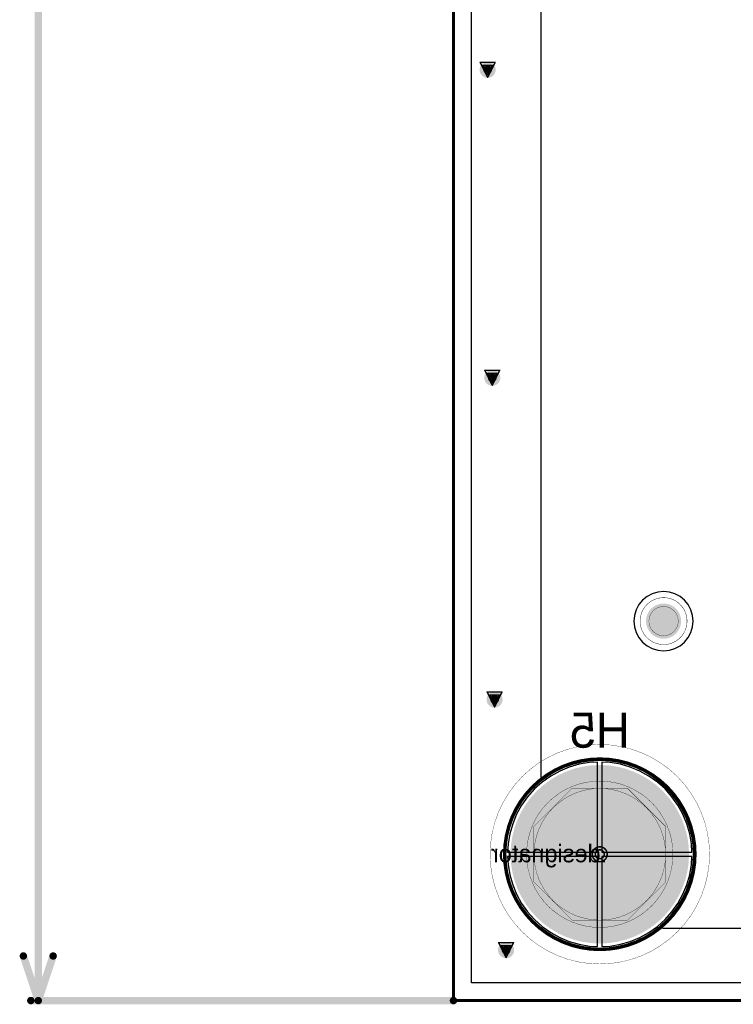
# Model space of a CAD drawing. Header units: millimetres. Extents: x 138 to 555, y 26 to 334.
# Tile 1 of 202: x 146 to 170, y 61 to 95. Entities that reach past the tile are written whole.
import ezdxf

# ---------------------------------------------------------------- set-up
doc = ezdxf.new("R2010")
doc.units = ezdxf.units.MM
for name, color, linetype in [('BottomLayer', 5, 'Continuous'), ('BottomOverlay', 54, 'Continuous'), ('BottomPaste', 16, 'Continuous'), ('BottomSolder', 6, 'Continuous'), ('DrillDrawing', 1, 'Continuous'), ('KeepOutLayer', 6, 'Continuous'), ('Mechanical21', 56, 'Continuous'), ('Mechanical27', 56, 'Continuous'), ('Mechanical30', 56, 'Continuous'), ('MidLayer1', 16, 'Continuous'), ('MidLayer2', 76, 'Continuous'), ('MidLayer3', 90, 'Continuous'), ('MidLayer4', 156, 'Continuous'), ('MultiLayer', 9, 'Continuous'), ('PadHoleLayer', 156, 'Continuous'), ('TopLayer', 1, 'Continuous'), ('TopSolder', 216, 'Continuous'), ('ViaHoleLayer', 16, 'Continuous')]:
    doc.layers.add(name, color=color, linetype=linetype)

# ---------------------------------------------------------------- blocks, each defined once
blk = doc.blocks.new('PTH_M1261_3005_N_3P5X6_M3_H14_B_488')
at = {"layer": 'BottomLayer', "const_width": 3}
blk.add_lwpolyline([(-1.5, 0, 1), (1.5, 0, 1)], format="xyb", close=True, dxfattribs=at)
at = {"layer": 'BottomOverlay'}
for points, const_width in [([(3.25, 0, 1), (-3.25, 0, 1)], 0.12), ([(-3.28, 0, 1), (-3.22, 0, 1)], 0.06), ([(3.22, 0, 1), (3.28, 0, 1)], 0.06)]:
    blk.add_lwpolyline(points, format="xyb", close=True, dxfattribs=dict(at, const_width=const_width))
at = {"layer": 'BottomSolder', "const_width": 3.05}
blk.add_lwpolyline([(-1.525, 0, 1), (1.525, 0, 1)], format="xyb", close=True, dxfattribs=at)
at = {"layer": 'Mechanical21'}
for points, const_width in [([(3.75, 0, 1), (-3.75, 0, 1)], 0.01), ([(-3.752, 0, 1), (-3.748, 0, 1)], 0.005), ([(3.748, 0, 1), (3.752, 0, 1)], 0.005)]:
    blk.add_lwpolyline(points, format="xyb", close=True, dxfattribs=dict(at, const_width=const_width))
at = {"layer": 'Mechanical30'}
for points, const_width in [([(2.501, 0, 1), (-2.501, 0, 1)], 0.01), ([(2.25, 0, 1), (-2.25, 0, 1)], 0.01), ([(-0.952, 2.25, 1), (-0.948, 2.25, 1)], 0.005), ([(-0.952, 2.25, 1), (-0.948, 2.25, 1)], 0.005), ([(0.947, 2.25, 1), (0.952, 2.25, 1)], 0.005), ([(0.947, 2.25, 1), (0.952, 2.25, 1)], 0.005), ([(-2.252, 0.95, 1), (-2.248, 0.95, 1)], 0.005), ([(-2.252, 0.95, 1), (-2.248, 0.95, 1)], 0.005), ([(2.248, 0.95, 1), (2.252, 0.95, 1)], 0.005), ([(2.248, 0.95, 1), (2.252, 0.95, 1)], 0.005), ([(-2.503, 0, 1), (-2.498, 0, 1)], 0.005), ([(-2.252, 0, 1), (-2.248, 0, 1)], 0.005), ([(2.248, 0, 1), (2.252, 0, 1)], 0.005), ([(2.498, 0, 1), (2.503, 0, 1)], 0.005), ([(-2.252, -0.95, 1), (-2.248, -0.95, 1)], 0.005), ([(-2.252, -0.95, 1), (-2.248, -0.95, 1)], 0.005), ([(2.248, -0.95, 1), (2.252, -0.95, 1)], 0.005), ([(2.248, -0.95, 1), (2.252, -0.95, 1)], 0.005), ([(-0.952, -2.25, 1), (-0.948, -2.25, 1)], 0.005), ([(-0.952, -2.25, 1), (-0.948, -2.25, 1)], 0.005), ([(-0.002, -2.25, 1), (0.002, -2.25, 1)], 0.005), ([(-0.002, -2.25, 1), (0.002, -2.25, 1)], 0.005), ([(0.947, -2.25, 1), (0.952, -2.25, 1)], 0.005), ([(0.947, -2.25, 1), (0.952, -2.25, 1)], 0.005)]:
    blk.add_lwpolyline(points, format="xyb", close=True, dxfattribs=dict(at, const_width=const_width))
at = {"layer": 'Mechanical30', "const_width": 0.01}
for points in [[(-0.95, 2.25), (-2.25, 0.95)], [(0.95, 2.25), (-0.95, 2.25)], [(2.25, 0.95), (0.95, 2.25)], [(-2.25, 0.95), (-2.25, -0.95)], [(2.25, 0.95), (2.25, -0.95)], [(-0.95, -2.25), (-2.25, -0.95)], [(2.25, -0.95), (0.95, -2.25)], [(0, -2.25), (-0.95, -2.25)], [(0.95, -2.25), (0, -2.25)]]:
    blk.add_lwpolyline(points, dxfattribs=at)
at = {"layer": 'MidLayer1', "const_width": 3}
blk.add_lwpolyline([(-1.5, 0, 1), (1.5, 0, 1)], format="xyb", close=True, dxfattribs=at)
at = {"layer": 'MidLayer2', "const_width": 3}
blk.add_lwpolyline([(-1.5, 0, 1), (1.5, 0, 1)], format="xyb", close=True, dxfattribs=at)
at = {"layer": 'MidLayer3', "const_width": 3}
blk.add_lwpolyline([(-1.5, 0, 1), (1.5, 0, 1)], format="xyb", close=True, dxfattribs=at)
at = {"layer": 'MidLayer4', "const_width": 3}
blk.add_lwpolyline([(-1.5, 0, 1), (1.5, 0, 1)], format="xyb", close=True, dxfattribs=at)
at = {"layer": 'MultiLayer', "const_width": 3}
blk.add_lwpolyline([(-1.5, 0, 1), (1.5, 0, 1)], format="xyb", close=True, dxfattribs=at)
at = {"layer": 'PadHoleLayer', "const_width": 1.75}
blk.add_lwpolyline([(-0.875, 0, 1), (0.875, 0, 1)], format="xyb", close=True, dxfattribs=at)
at = {"layer": 'TopLayer', "const_width": 3}
blk.add_lwpolyline([(-1.5, 0, 1), (1.5, 0, 1)], format="xyb", close=True, dxfattribs=at)
at = {"layer": 'TopSolder', "const_width": 3.05}
blk.add_lwpolyline([(-1.525, 0, 1), (1.525, 0, 1)], format="xyb", close=True, dxfattribs=at)
blk = doc.blocks.new('MIRE_PLACE_SMD_0P8MM_B_492')
at = {"layer": 'BottomLayer'}
for points, const_width in [([(0.804, 0, 1), (-0.804, 0, 1)], 0.01), ([(-0.2, 0, 1), (0.2, 0, 1)], 0.4), ([(-0.806, 0, 1), (-0.801, 0, 1)], 0.005), ([(0.801, 0, 1), (0.806, 0, 1)], 0.005)]:
    blk.add_lwpolyline(points, format="xyb", close=True, dxfattribs=dict(at, const_width=const_width))
at = {"layer": 'BottomPaste', "const_width": 0.4}
blk.add_lwpolyline([(-0.2, 0, 1), (0.2, 0, 1)], format="xyb", close=True, dxfattribs=at)
at = {"layer": 'BottomSolder', "const_width": 0.6}
blk.add_lwpolyline([(-0.3, 0, 1), (0.3, 0, 1)], format="xyb", close=True, dxfattribs=at)
at = {"layer": 'Mechanical21'}
for points, const_width in [([(0.8, 0, 1), (-0.8, 0, 1)], 0.01), ([(-0.803, 0, 1), (-0.798, 0, 1)], 0.005), ([(0.798, 0, 1), (0.803, 0, 1)], 0.005)]:
    blk.add_lwpolyline(points, format="xyb", close=True, dxfattribs=dict(at, const_width=const_width))
at = {"layer": 'Mechanical30'}
for points, const_width in [([(0.5, 0, 1), (-0.5, 0, 1)], 0.01), ([(-0.502, 0, 1), (-0.497, 0, 1)], 0.005), ([(0.497, 0, 1), (0.502, 0, 1)], 0.005)]:
    blk.add_lwpolyline(points, format="xyb", close=True, dxfattribs=dict(at, const_width=const_width))

msp = doc.modelspace()

# ---------------------------------------------------------------- linework, layer by layer
at = {"layer": 'BottomLayer'}
for p, q in [((161.432, 62.119), (161.432, 181.541)), ((167.612, 75.408), (167.437, 75.314)), ((167.802, 75.466), (167.612, 75.408)), ((168, 75.485), (167.802, 75.466)), ((168.197, 75.466), (168, 75.485)), ((168.387, 75.408), (168.197, 75.466)), ((168.563, 75.314), (168.387, 75.408)), ((167.157, 75.035), (167.063, 74.86)), ((167.283, 75.188), (167.157, 75.035)), ((167.437, 75.314), (167.283, 75.188)), ((168.716, 75.188), (168.563, 75.314)), ((168.842, 75.035), (168.716, 75.188)), ((168.936, 74.86), (168.842, 75.035)), ((167.063, 74.86), (167.006, 74.669)), ((168.994, 74.669), (168.936, 74.86)), ((167.006, 74.669), (166.986, 74.472)), ((166.986, 74.472), (167.006, 74.274)), ((169.013, 74.472), (168.994, 74.669)), ((168.994, 74.274), (169.013, 74.472)), ((167.006, 74.274), (167.063, 74.084)), ((167.063, 74.084), (167.157, 73.909)), ((168.842, 73.909), (168.936, 74.084)), ((168.936, 74.084), (168.994, 74.274)), ((167.157, 73.909), (167.283, 73.755)), ((167.283, 73.755), (167.437, 73.629)), ((168.563, 73.629), (168.716, 73.755)), ((168.716, 73.755), (168.842, 73.909)), ((167.437, 73.629), (167.612, 73.535)), ((167.612, 73.535), (167.802, 73.478)), ((167.802, 73.478), (168, 73.458)), ((168, 73.458), (168.197, 73.478)), ((168.197, 73.478), (168.387, 73.535)), ((168.387, 73.535), (168.563, 73.629)), ((165.467, 69.643), (165.118, 69.583)), ((165.745, 69.658), (165.467, 69.643)), ((165.745, 66.582), (165.745, 69.658)), ((166.174, 69.643), (165.895, 69.658)), ((165.895, 69.658), (165.895, 66.582)), ((166.523, 69.583), (166.174, 69.643)), ((164.452, 69.35), (164.142, 69.179)), ((164.778, 69.485), (164.452, 69.35)), ((165.118, 69.583), (164.778, 69.485)), ((166.862, 69.485), (166.523, 69.583)), ((167.189, 69.35), (166.862, 69.485)), ((167.499, 69.179), (167.189, 69.35)), ((163.853, 68.974), (163.59, 68.738)), ((164.142, 69.179), (163.853, 68.974)), ((167.788, 68.974), (167.499, 69.179)), ((168.051, 68.738), (167.788, 68.974)), ((163.59, 68.738), (163.354, 68.474)), ((168.287, 68.474), (168.051, 68.738)), ((163.354, 68.474), (163.149, 68.186)), ((168.492, 68.186), (168.287, 68.474)), ((163.149, 68.186), (162.978, 67.876)), ((168.663, 67.876), (168.492, 68.186)), ((162.978, 67.876), (162.843, 67.549)), ((168.798, 67.549), (168.663, 67.876)), ((162.843, 67.549), (162.745, 67.209)), ((168.896, 67.209), (168.798, 67.549)), ((162.745, 67.209), (162.685, 66.861)), ((168.956, 66.861), (168.896, 67.209)), ((162.685, 66.861), (162.67, 66.582)), ((168.971, 66.582), (168.956, 66.861)), ((162.67, 66.582), (165.745, 66.582)), ((165.745, 66.432), (162.67, 66.432)), ((162.67, 66.432), (162.685, 66.154)), ((165.745, 63.357), (165.745, 66.432)), ((165.895, 66.582), (168.971, 66.582)), ((168.971, 66.432), (165.895, 66.432)), ((165.895, 66.432), (165.895, 63.357)), ((168.956, 66.154), (168.971, 66.432)), ((162.685, 66.154), (162.745, 65.805)), ((168.896, 65.805), (168.956, 66.154)), ((162.745, 65.805), (162.843, 65.465)), ((168.798, 65.465), (168.896, 65.805)), ((162.843, 65.465), (162.978, 65.139)), ((168.663, 65.139), (168.798, 65.465)), ((162.978, 65.139), (163.149, 64.829)), ((168.492, 64.829), (168.663, 65.139)), ((163.149, 64.829), (163.354, 64.54)), ((168.287, 64.54), (168.492, 64.829)), ((163.354, 64.54), (163.59, 64.276)), ((163.59, 64.276), (163.853, 64.041)), ((167.788, 64.041), (168.051, 64.276)), ((168.051, 64.276), (168.287, 64.54)), ((163.853, 64.041), (164.142, 63.836)), ((167.499, 63.836), (167.788, 64.041)), ((164.142, 63.836), (164.452, 63.665)), ((164.452, 63.665), (164.778, 63.529)), ((166.862, 63.529), (167.189, 63.665)), ((167.189, 63.665), (167.499, 63.836)), ((164.778, 63.529), (165.118, 63.432)), ((165.118, 63.432), (165.467, 63.372)), ((165.467, 63.372), (165.745, 63.357)), ((165.895, 63.357), (166.174, 63.372)), ((166.174, 63.372), (166.523, 63.432)), ((166.523, 63.432), (166.862, 63.529)), ((368.209, 62.119), (161.432, 62.119))]:
    msp.add_line(p, q, dxfattribs=at)
at = {"layer": 'BottomLayer', "const_width": 0.275}
for points in [[(161.851, 93.308, 1), (162.126, 93.308, 1)], [(162.008, 82.786, 1), (162.283, 82.786, 1)], [(162.086, 71.794, 1), (162.361, 71.794, 1)], [(162.48, 63.232, 1), (162.755, 63.232, 1)]]:
    msp.add_lwpolyline(points, format="xyb", close=True, dxfattribs=at)
at = {"layer": 'DrillDrawing'}
for points, const_width in [([(160.82, 61.507), (160.82, 311.507)], 0.1), ([(146.629, 61.507), (146.629, 171.058)], 0.254), ([(161.734, 93.562), (162.242, 93.562)], 0.0508), ([(161.734, 93.562), (161.988, 93.054)], 0.0508), ([(161.988, 93.054), (162.242, 93.562)], 0.0508), ([(161.836, 93.46), (162.141, 93.46)], 0.0508), ([(161.836, 93.46), (161.988, 93.155)], 0.0508), ([(161.988, 93.155), (162.141, 93.46)], 0.0508), ([(161.891, 83.04), (162.399, 83.04)], 0.0508), ([(161.891, 83.04), (162.145, 82.532)], 0.0508), ([(161.993, 82.939), (162.298, 82.939)], 0.0508), ([(161.993, 82.939), (162.145, 82.634)], 0.0508), ([(162.145, 82.532), (162.399, 83.04)], 0.0508), ([(162.145, 82.634), (162.298, 82.939)], 0.0508), ([(161.97, 72.048), (162.478, 72.048)], 0.0508), ([(161.97, 72.048), (162.224, 71.54)], 0.0508), ([(162.224, 71.54), (162.478, 72.048)], 0.0508), ([(162.071, 71.946), (162.376, 71.946)], 0.0508), ([(162.071, 71.946), (162.224, 71.641)], 0.0508), ([(162.224, 71.641), (162.376, 71.946)], 0.0508), ([(162.363, 63.486), (162.871, 63.486)], 0.0508), ([(162.363, 63.486), (162.617, 62.978)], 0.0508), ([(162.465, 63.384), (162.77, 63.384)], 0.0508), ([(162.465, 63.384), (162.617, 63.079)], 0.0508), ([(162.617, 62.978), (162.871, 63.486)], 0.0508), ([(162.617, 63.079), (162.77, 63.384)], 0.0508), ([(146.121, 63.031), (146.629, 61.507)], 0.254), ([(146.629, 61.507), (147.137, 63.031)], 0.254), ([(146.375, 61.507), (160.82, 61.507)], 0.254), ([(160.82, 61.507), (368.82, 61.507)], 0.1)]:
    msp.add_lwpolyline(points, dxfattribs=dict(at, const_width=const_width))
for points, const_width in [([(161.721, 93.562, 1), (161.747, 93.562, 1)], 0.0254), ([(161.721, 93.562, 1), (161.747, 93.562, 1)], 0.0254), ([(162.229, 93.562, 1), (162.255, 93.562, 1)], 0.0254), ([(162.229, 93.562, 1), (162.255, 93.562, 1)], 0.0254), ([(161.823, 93.46, 1), (161.848, 93.46, 1)], 0.0254), ([(161.823, 93.46, 1), (161.848, 93.46, 1)], 0.0254), ([(161.975, 93.155, 1), (162.001, 93.155, 1)], 0.0254), ([(161.975, 93.155, 1), (162.001, 93.155, 1)], 0.0254), ([(162.128, 93.46, 1), (162.153, 93.46, 1)], 0.0254), ([(162.128, 93.46, 1), (162.153, 93.46, 1)], 0.0254), ([(161.975, 93.054, 1), (162.001, 93.054, 1)], 0.0254), ([(161.975, 93.054, 1), (162.001, 93.054, 1)], 0.0254), ([(161.879, 83.04, 1), (161.904, 83.04, 1)], 0.0254), ([(161.879, 83.04, 1), (161.904, 83.04, 1)], 0.0254), ([(161.98, 82.939, 1), (162.006, 82.939, 1)], 0.0254), ([(161.98, 82.939, 1), (162.006, 82.939, 1)], 0.0254), ([(162.285, 82.939, 1), (162.31, 82.939, 1)], 0.0254), ([(162.285, 82.939, 1), (162.31, 82.939, 1)], 0.0254), ([(162.387, 83.04, 1), (162.412, 83.04, 1)], 0.0254), ([(162.387, 83.04, 1), (162.412, 83.04, 1)], 0.0254), ([(162.133, 82.634, 1), (162.158, 82.634, 1)], 0.0254), ([(162.133, 82.634, 1), (162.158, 82.634, 1)], 0.0254), ([(162.133, 82.532, 1), (162.158, 82.532, 1)], 0.0254), ([(162.133, 82.532, 1), (162.158, 82.532, 1)], 0.0254), ([(161.957, 72.048, 1), (161.982, 72.048, 1)], 0.0254), ([(161.957, 72.048, 1), (161.982, 72.048, 1)], 0.0254), ([(162.465, 72.048, 1), (162.49, 72.048, 1)], 0.0254), ([(162.465, 72.048, 1), (162.49, 72.048, 1)], 0.0254), ([(162.059, 71.946, 1), (162.084, 71.946, 1)], 0.0254), ([(162.059, 71.946, 1), (162.084, 71.946, 1)], 0.0254), ([(162.211, 71.641, 1), (162.236, 71.641, 1)], 0.0254), ([(162.211, 71.641, 1), (162.236, 71.641, 1)], 0.0254), ([(162.363, 71.946, 1), (162.389, 71.946, 1)], 0.0254), ([(162.363, 71.946, 1), (162.389, 71.946, 1)], 0.0254), ([(162.211, 71.54, 1), (162.236, 71.54, 1)], 0.0254), ([(162.211, 71.54, 1), (162.236, 71.54, 1)], 0.0254), ([(166.074, 66.507, 1), (165.566, 66.507, 1)], 0.0508), ([(165.973, 66.507, 1), (165.668, 66.507, 1)], 0.0508), ([(165.554, 66.507, 1), (165.579, 66.507, 1)], 0.0254), ([(165.655, 66.507, 1), (165.681, 66.507, 1)], 0.0254), ([(165.96, 66.507, 1), (165.986, 66.507, 1)], 0.0254), ([(166.062, 66.507, 1), (166.087, 66.507, 1)], 0.0254), ([(162.35, 63.486, 1), (162.376, 63.486, 1)], 0.0254), ([(162.35, 63.486, 1), (162.376, 63.486, 1)], 0.0254), ([(162.452, 63.384, 1), (162.477, 63.384, 1)], 0.0254), ([(162.452, 63.384, 1), (162.477, 63.384, 1)], 0.0254), ([(162.757, 63.384, 1), (162.782, 63.384, 1)], 0.0254), ([(162.757, 63.384, 1), (162.782, 63.384, 1)], 0.0254), ([(162.858, 63.486, 1), (162.884, 63.486, 1)], 0.0254), ([(162.858, 63.486, 1), (162.884, 63.486, 1)], 0.0254), ([(146.058, 63.031, 1), (146.185, 63.031, 1)], 0.127), ([(147.074, 63.031, 1), (147.201, 63.031, 1)], 0.127), ([(162.604, 63.079, 1), (162.63, 63.079, 1)], 0.0254), ([(162.604, 63.079, 1), (162.63, 63.079, 1)], 0.0254), ([(162.604, 62.978, 1), (162.63, 62.978, 1)], 0.0254), ([(162.604, 62.978, 1), (162.63, 62.978, 1)], 0.0254), ([(146.312, 61.507, 1), (146.439, 61.507, 1)], 0.127), ([(146.566, 61.507, 1), (146.693, 61.507, 1)], 0.127), ([(146.566, 61.507, 1), (146.693, 61.507, 1)], 0.127), ([(146.566, 61.507, 1), (146.693, 61.507, 1)], 0.127), ([(160.757, 61.507, 1), (160.884, 61.507, 1)], 0.127), ([(160.795, 61.507, 1), (160.845, 61.507, 1)], 0.05), ([(160.795, 61.507, 1), (160.845, 61.507, 1)], 0.05)]:
    msp.add_lwpolyline(points, format="xyb", close=True, dxfattribs=dict(at, const_width=const_width))
at = {"layer": 'KeepOutLayer', "const_width": 0.1}
for points in [[(160.82, 61.507), (160.82, 311.507)], [(160.82, 61.507), (368.82, 61.507)]]:
    msp.add_lwpolyline(points, dxfattribs=at)
at = {"layer": 'KeepOutLayer', "const_width": 0.05}
msp.add_lwpolyline([(160.795, 61.507, 1), (160.845, 61.507, 1)], format="xyb", close=True, dxfattribs=at)
msp.add_lwpolyline([(160.795, 61.507, 1), (160.845, 61.507, 1)], format="xyb", close=True, dxfattribs=at)
at = {"layer": 'Mechanical27', "const_width": 0.1}
for points in [[(160.82, 61.507), (160.82, 311.507)], [(160.82, 61.507), (368.82, 61.507)]]:
    msp.add_lwpolyline(points, dxfattribs=at)
at = {"layer": 'Mechanical27', "const_width": 0.05}
msp.add_lwpolyline([(160.795, 61.507, 1), (160.845, 61.507, 1)], format="xyb", close=True, dxfattribs=at)
msp.add_lwpolyline([(160.795, 61.507, 1), (160.845, 61.507, 1)], format="xyb", close=True, dxfattribs=at)
at = {"layer": 'Mechanical30', "const_width": 0.1}
for points in [[(160.82, 61.507), (160.82, 311.507)], [(160.82, 61.507), (368.82, 61.507)]]:
    msp.add_lwpolyline(points, dxfattribs=at)
at = {"layer": 'Mechanical30', "const_width": 0.05}
msp.add_lwpolyline([(160.795, 61.507, 1), (160.845, 61.507, 1)], format="xyb", close=True, dxfattribs=at)
msp.add_lwpolyline([(160.795, 61.507, 1), (160.845, 61.507, 1)], format="xyb", close=True, dxfattribs=at)
at = {"layer": 'MidLayer1', "const_width": 0.275}
for points in [[(161.851, 93.308, 1), (162.126, 93.308, 1)], [(162.008, 82.786, 1), (162.283, 82.786, 1)], [(162.086, 71.794, 1), (162.361, 71.794, 1)], [(162.48, 63.232, 1), (162.755, 63.232, 1)]]:
    msp.add_lwpolyline(points, format="xyb", close=True, dxfattribs=at)
at = {"layer": 'MidLayer2'}
for p, q in [((161.432, 62.119), (161.432, 181.541)), ((165.467, 69.643), (165.118, 69.583)), ((165.745, 69.658), (165.467, 69.643)), ((165.745, 66.582), (165.745, 69.658)), ((166.174, 69.643), (165.895, 69.658)), ((165.895, 69.658), (165.895, 66.582)), ((166.523, 69.583), (166.174, 69.643)), ((164.452, 69.35), (164.142, 69.179)), ((164.778, 69.485), (164.452, 69.35)), ((165.118, 69.583), (164.778, 69.485)), ((166.862, 69.485), (166.523, 69.583)), ((167.189, 69.35), (166.862, 69.485)), ((167.499, 69.179), (167.189, 69.35)), ((163.853, 68.974), (163.59, 68.738)), ((164.142, 69.179), (163.853, 68.974)), ((167.788, 68.974), (167.499, 69.179)), ((168.051, 68.738), (167.788, 68.974)), ((163.59, 68.738), (163.354, 68.474)), ((168.287, 68.474), (168.051, 68.738)), ((163.354, 68.474), (163.149, 68.186)), ((168.492, 68.186), (168.287, 68.474)), ((163.149, 68.186), (162.978, 67.876)), ((168.663, 67.876), (168.492, 68.186)), ((162.978, 67.876), (162.843, 67.549)), ((168.798, 67.549), (168.663, 67.876)), ((162.843, 67.549), (162.745, 67.209)), ((168.896, 67.209), (168.798, 67.549)), ((162.745, 67.209), (162.685, 66.861)), ((168.956, 66.861), (168.896, 67.209)), ((162.685, 66.861), (162.67, 66.582)), ((168.971, 66.582), (168.956, 66.861)), ((162.67, 66.582), (165.745, 66.582)), ((165.745, 66.432), (162.67, 66.432)), ((162.67, 66.432), (162.685, 66.154)), ((165.745, 63.357), (165.745, 66.432)), ((165.895, 66.582), (168.971, 66.582)), ((168.971, 66.432), (165.895, 66.432)), ((165.895, 66.432), (165.895, 63.357)), ((168.956, 66.154), (168.971, 66.432)), ((162.685, 66.154), (162.745, 65.805)), ((168.896, 65.805), (168.956, 66.154)), ((162.745, 65.805), (162.843, 65.465)), ((168.798, 65.465), (168.896, 65.805)), ((162.843, 65.465), (162.978, 65.139)), ((168.663, 65.139), (168.798, 65.465)), ((162.978, 65.139), (163.149, 64.829)), ((168.492, 64.829), (168.663, 65.139)), ((163.149, 64.829), (163.354, 64.54)), ((168.287, 64.54), (168.492, 64.829)), ((163.354, 64.54), (163.59, 64.276)), ((163.59, 64.276), (163.853, 64.041)), ((167.788, 64.041), (168.051, 64.276)), ((168.051, 64.276), (168.287, 64.54)), ((163.853, 64.041), (164.142, 63.836)), ((167.499, 63.836), (167.788, 64.041)), ((164.142, 63.836), (164.452, 63.665)), ((164.452, 63.665), (164.778, 63.529)), ((166.862, 63.529), (167.189, 63.665)), ((167.189, 63.665), (167.499, 63.836)), ((164.778, 63.529), (165.118, 63.432)), ((165.118, 63.432), (165.467, 63.372)), ((165.467, 63.372), (165.745, 63.357)), ((165.895, 63.357), (166.174, 63.372)), ((166.174, 63.372), (166.523, 63.432)), ((166.523, 63.432), (166.862, 63.529)), ((368.209, 62.119), (161.432, 62.119))]:
    msp.add_line(p, q, dxfattribs=at)
at = {"layer": 'MidLayer2', "const_width": 0.275}
for points in [[(161.851, 93.308, 1), (162.126, 93.308, 1)], [(162.008, 82.786, 1), (162.283, 82.786, 1)], [(162.086, 71.794, 1), (162.361, 71.794, 1)], [(162.48, 63.232, 1), (162.755, 63.232, 1)]]:
    msp.add_lwpolyline(points, format="xyb", close=True, dxfattribs=at)
at = {"layer": 'MidLayer3'}
for p, q in [((161.432, 62.119), (161.432, 181.626)), ((165.467, 69.643), (165.118, 69.583)), ((165.745, 69.658), (165.467, 69.643)), ((165.745, 66.582), (165.745, 69.658)), ((166.174, 69.643), (165.895, 69.658)), ((165.895, 69.658), (165.895, 66.582)), ((166.523, 69.583), (166.174, 69.643)), ((164.452, 69.35), (164.142, 69.179)), ((164.778, 69.485), (164.452, 69.35)), ((165.118, 69.583), (164.778, 69.485)), ((166.862, 69.485), (166.523, 69.583)), ((167.189, 69.35), (166.862, 69.485)), ((167.499, 69.179), (167.189, 69.35)), ((163.853, 68.974), (163.59, 68.738)), ((164.142, 69.179), (163.853, 68.974)), ((167.788, 68.974), (167.499, 69.179)), ((168.051, 68.738), (167.788, 68.974)), ((163.59, 68.738), (163.354, 68.474)), ((168.287, 68.474), (168.051, 68.738)), ((163.354, 68.474), (163.149, 68.186)), ((168.492, 68.186), (168.287, 68.474)), ((163.149, 68.186), (162.978, 67.876)), ((168.663, 67.876), (168.492, 68.186)), ((162.978, 67.876), (162.843, 67.549)), ((168.798, 67.549), (168.663, 67.876)), ((162.843, 67.549), (162.745, 67.209)), ((168.896, 67.209), (168.798, 67.549)), ((162.745, 67.209), (162.685, 66.861)), ((168.956, 66.861), (168.896, 67.209)), ((162.685, 66.861), (162.67, 66.582)), ((168.971, 66.582), (168.956, 66.861)), ((162.67, 66.582), (165.745, 66.582)), ((165.745, 66.432), (162.67, 66.432)), ((162.67, 66.432), (162.685, 66.154)), ((165.745, 63.357), (165.745, 66.432)), ((165.895, 66.582), (168.971, 66.582)), ((168.971, 66.432), (165.895, 66.432)), ((165.895, 66.432), (165.895, 63.357)), ((168.956, 66.154), (168.971, 66.432)), ((162.685, 66.154), (162.745, 65.805)), ((168.896, 65.805), (168.956, 66.154)), ((162.745, 65.805), (162.843, 65.465)), ((168.798, 65.465), (168.896, 65.805)), ((162.843, 65.465), (162.978, 65.139)), ((168.663, 65.139), (168.798, 65.465)), ((162.978, 65.139), (163.149, 64.829)), ((168.492, 64.829), (168.663, 65.139)), ((163.149, 64.829), (163.354, 64.54)), ((168.287, 64.54), (168.492, 64.829)), ((163.354, 64.54), (163.59, 64.276)), ((163.59, 64.276), (163.853, 64.041)), ((167.788, 64.041), (168.051, 64.276)), ((168.051, 64.276), (168.287, 64.54)), ((163.853, 64.041), (164.142, 63.836)), ((167.499, 63.836), (167.788, 64.041)), ((164.142, 63.836), (164.452, 63.665)), ((164.452, 63.665), (164.778, 63.529)), ((166.862, 63.529), (167.189, 63.665)), ((167.189, 63.665), (167.499, 63.836)), ((164.778, 63.529), (165.118, 63.432)), ((165.118, 63.432), (165.467, 63.372)), ((165.467, 63.372), (165.745, 63.357)), ((165.895, 63.357), (166.174, 63.372)), ((166.174, 63.372), (166.523, 63.432)), ((166.523, 63.432), (166.862, 63.529)), ((368.209, 62.119), (161.432, 62.119))]:
    msp.add_line(p, q, dxfattribs=at)
at = {"layer": 'MidLayer3', "const_width": 0.275}
for points in [[(161.851, 93.308, 1), (162.126, 93.308, 1)], [(162.008, 82.786, 1), (162.283, 82.786, 1)], [(162.086, 71.794, 1), (162.361, 71.794, 1)], [(162.48, 63.232, 1), (162.755, 63.232, 1)]]:
    msp.add_lwpolyline(points, format="xyb", close=True, dxfattribs=at)
at = {"layer": 'MidLayer4'}
for p, q in [((163.813, 69.144), (163.813, 186.015)), ((165.195, 69.65), (164.89, 69.573)), ((165.506, 69.696), (165.195, 69.65)), ((165.82, 69.711), (165.506, 69.696)), ((166.134, 69.696), (165.82, 69.711)), ((166.445, 69.65), (166.134, 69.696)), ((166.75, 69.573), (166.445, 69.65)), ((164.31, 69.333), (164.04, 69.171)), ((164.594, 69.467), (164.31, 69.333)), ((164.89, 69.573), (164.594, 69.467)), ((167.047, 69.467), (166.75, 69.573)), ((167.331, 69.333), (167.047, 69.467)), ((167.6, 69.171), (167.331, 69.333)), ((163.927, 69.087), (163.813, 69.144)), ((164.04, 69.171), (163.927, 69.087)), ((167.853, 68.984), (167.6, 69.171)), ((168.086, 68.773), (167.853, 68.984)), ((168.297, 68.54), (168.086, 68.773)), ((168.484, 68.287), (168.297, 68.54)), ((168.646, 68.018), (168.484, 68.287)), ((168.78, 67.733), (168.646, 68.018)), ((168.886, 67.437), (168.78, 67.733)), ((168.963, 67.132), (168.886, 67.437)), ((169.009, 66.821), (168.963, 67.132)), ((169.024, 66.507), (169.009, 66.821)), ((169.009, 66.193), (169.024, 66.507)), ((168.963, 65.882), (169.009, 66.193)), ((168.886, 65.577), (168.963, 65.882)), ((168.646, 64.997), (168.78, 65.281)), ((168.78, 65.281), (168.886, 65.577)), ((168.484, 64.727), (168.646, 64.997)), ((168.297, 64.475), (168.484, 64.727)), ((168.086, 64.242), (168.297, 64.475)), ((167.924, 64.095), (168.086, 64.242)), ((167.973, 63.968), (167.924, 64.095)), ((361.668, 63.968), (167.973, 63.968))]:
    msp.add_line(p, q, dxfattribs=at)
at = {"layer": 'MidLayer4', "const_width": 0.275}
for points in [[(161.851, 93.308, 1), (162.126, 93.308, 1)], [(162.008, 82.786, 1), (162.283, 82.786, 1)], [(162.086, 71.794, 1), (162.361, 71.794, 1)], [(162.48, 63.232, 1), (162.755, 63.232, 1)]]:
    msp.add_lwpolyline(points, format="xyb", close=True, dxfattribs=at)
at = {"layer": 'MultiLayer', "const_width": 0.275}
for points in [[(161.851, 93.308, 1), (162.126, 93.308, 1)], [(162.008, 82.786, 1), (162.283, 82.786, 1)], [(162.086, 71.794, 1), (162.361, 71.794, 1)], [(162.48, 63.232, 1), (162.755, 63.232, 1)]]:
    msp.add_lwpolyline(points, format="xyb", close=True, dxfattribs=at)
at = {"layer": 'TopLayer'}
for p, q in [((161.432, 62.119), (161.432, 181.541)), ((165.467, 69.643), (165.118, 69.583)), ((165.745, 69.658), (165.467, 69.643)), ((165.745, 66.582), (165.745, 69.658)), ((166.174, 69.643), (165.895, 69.658)), ((165.895, 69.658), (165.895, 66.582)), ((166.523, 69.583), (166.174, 69.643)), ((164.452, 69.35), (164.142, 69.179)), ((164.778, 69.485), (164.452, 69.35)), ((165.118, 69.583), (164.778, 69.485)), ((166.862, 69.485), (166.523, 69.583)), ((167.189, 69.35), (166.862, 69.485)), ((167.499, 69.179), (167.189, 69.35)), ((163.853, 68.974), (163.59, 68.738)), ((164.142, 69.179), (163.853, 68.974)), ((167.788, 68.974), (167.499, 69.179)), ((168.051, 68.738), (167.788, 68.974)), ((163.59, 68.738), (163.354, 68.474)), ((168.287, 68.474), (168.051, 68.738)), ((163.354, 68.474), (163.149, 68.186)), ((168.492, 68.186), (168.287, 68.474)), ((163.149, 68.186), (162.978, 67.876)), ((168.663, 67.876), (168.492, 68.186)), ((162.978, 67.876), (162.843, 67.549)), ((168.798, 67.549), (168.663, 67.876)), ((162.843, 67.549), (162.745, 67.209)), ((168.896, 67.209), (168.798, 67.549)), ((162.745, 67.209), (162.685, 66.861)), ((168.956, 66.861), (168.896, 67.209)), ((162.685, 66.861), (162.67, 66.582)), ((168.971, 66.582), (168.956, 66.861)), ((162.67, 66.582), (165.745, 66.582)), ((165.745, 66.432), (162.67, 66.432)), ((162.67, 66.432), (162.685, 66.154)), ((165.745, 63.357), (165.745, 66.432)), ((165.895, 66.582), (168.971, 66.582)), ((168.971, 66.432), (165.895, 66.432)), ((165.895, 66.432), (165.895, 63.357)), ((168.956, 66.154), (168.971, 66.432)), ((162.685, 66.154), (162.745, 65.805)), ((168.896, 65.805), (168.956, 66.154)), ((162.745, 65.805), (162.843, 65.465)), ((168.798, 65.465), (168.896, 65.805)), ((162.843, 65.465), (162.978, 65.139)), ((168.663, 65.139), (168.798, 65.465)), ((162.978, 65.139), (163.149, 64.829)), ((168.492, 64.829), (168.663, 65.139)), ((163.149, 64.829), (163.354, 64.54)), ((168.287, 64.54), (168.492, 64.829)), ((163.354, 64.54), (163.59, 64.276)), ((163.59, 64.276), (163.853, 64.041)), ((167.788, 64.041), (168.051, 64.276)), ((168.051, 64.276), (168.287, 64.54)), ((163.853, 64.041), (164.142, 63.836)), ((167.499, 63.836), (167.788, 64.041)), ((164.142, 63.836), (164.452, 63.665)), ((164.452, 63.665), (164.778, 63.529)), ((166.862, 63.529), (167.189, 63.665)), ((167.189, 63.665), (167.499, 63.836)), ((164.778, 63.529), (165.118, 63.432)), ((165.118, 63.432), (165.467, 63.372)), ((165.467, 63.372), (165.745, 63.357)), ((165.895, 63.357), (166.174, 63.372)), ((166.174, 63.372), (166.523, 63.432)), ((166.523, 63.432), (166.862, 63.529)), ((368.209, 62.119), (161.432, 62.119))]:
    msp.add_line(p, q, dxfattribs=at)
at = {"layer": 'TopLayer', "const_width": 0.275}
for points in [[(161.851, 93.308, 1), (162.126, 93.308, 1)], [(162.008, 82.786, 1), (162.283, 82.786, 1)], [(162.086, 71.794, 1), (162.361, 71.794, 1)], [(162.48, 63.232, 1), (162.755, 63.232, 1)]]:
    msp.add_lwpolyline(points, format="xyb", close=True, dxfattribs=at)
at = {"layer": 'ViaHoleLayer', "const_width": 0.15}
for points in [[(161.913, 93.308, 1), (162.063, 93.308, 1)], [(162.07, 82.786, 1), (162.22, 82.786, 1)], [(162.149, 71.794, 1), (162.299, 71.794, 1)], [(162.542, 63.232, 1), (162.692, 63.232, 1)]]:
    msp.add_lwpolyline(points, format="xyb", close=True, dxfattribs=at)

# ---------------------------------------------------------------- block references
for name, p, rotation in [('MIRE_PLACE_SMD_0P8MM_B_492', (168, 74.472), 90), ('PTH_M1261_3005_N_3P5X6_M3_H14_B_488', (165.82, 66.507), 180)]:
    msp.add_blockref(name, p, dxfattribs=dict(rotation=rotation))

# ---------------------------------------------------------------- texts
at = {"layer": 'BottomOverlay', "text_generation_flag": 2}
msp.add_text('H5', height=1.2, dxfattribs=at).set_placement((166.845, 70.147))
at = {"layer": 'Mechanical30', "text_generation_flag": 2}
msp.add_text('.designator', height=0.6, dxfattribs=at).set_placement((166.07, 66.232))

doc.saveas('drawing.dxf')
